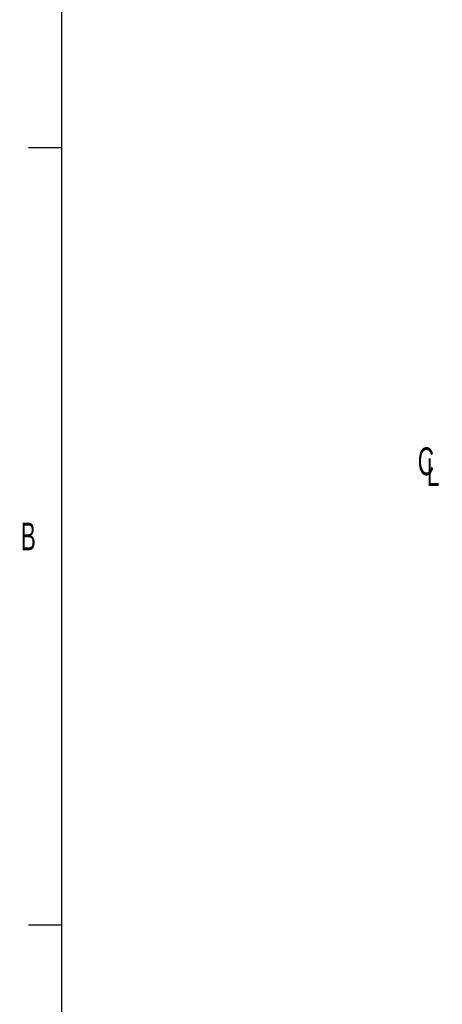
# Model space of a CAD drawing. Header units: inches. Extents: x 0.2 to 16.8, y 0.1 to 10.9.
# Tile 2 of 76: x 0.2 to 1.7, y 2.5 to 6. Entities that reach past the tile are written whole.
import ezdxf

# ---------------------------------------------------------------- set-up
doc = ezdxf.new("R2010")
doc.units = ezdxf.units.IN
doc.header["$MEASUREMENT"] = 0
doc.styles.add('SLDTEXTSTYLE1', font='TXT', dxfattribs={"width": 0.605})

# ---------------------------------------------------------------- blocks, each defined once
blk = doc.blocks.new('SW_SYMBOL_MOD_CL')
at = {"color": 0, "linetype": 'Continuous', "lineweight": 0, "char_height": 30.5, "attachment_point": 5, "style": 'SLDTEXTSTYLE1'}
for s, insert in [('C', (15.7, 23.6)), ('L', (23.6, 11.8))]:
    blk.add_mtext(s, dxfattribs=dict(at, insert=insert))

msp = doc.modelspace()

# ---------------------------------------------------------------- linework, layer by layer
at = {"color": 7, "linetype": 'Continuous', "lineweight": 25}
for p, q in [((0.315, 0.315), (0.315, 10.685)), ((0.315, 5.5), (0.1969, 5.5)), ((0.3149, 5.5), (0.315, 5.5)), ((0.315, 2.75), (0.1969, 2.75))]:
    msp.add_line(p, q, dxfattribs=at)

# ---------------------------------------------------------------- block references
at = {"color": 7, "linetype": 'Continuous', "lineweight": 0, "xscale": 0.003222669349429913, "yscale": 0.003222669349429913, "zscale": 0.003222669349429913}
msp.add_blockref('SW_SYMBOL_MOD_CL', (1.5519, 4.3145), dxfattribs=at)

# ---------------------------------------------------------------- texts
at = {"color": 7, "linetype": 'Continuous', "lineweight": 0, "insert": (0.1963, 4.1747), "char_height": 0.0984, "attachment_point": 2, "style": 'SLDTEXTSTYLE1'}
msp.add_mtext('B', dxfattribs=at)

doc.saveas('drawing.dxf')
